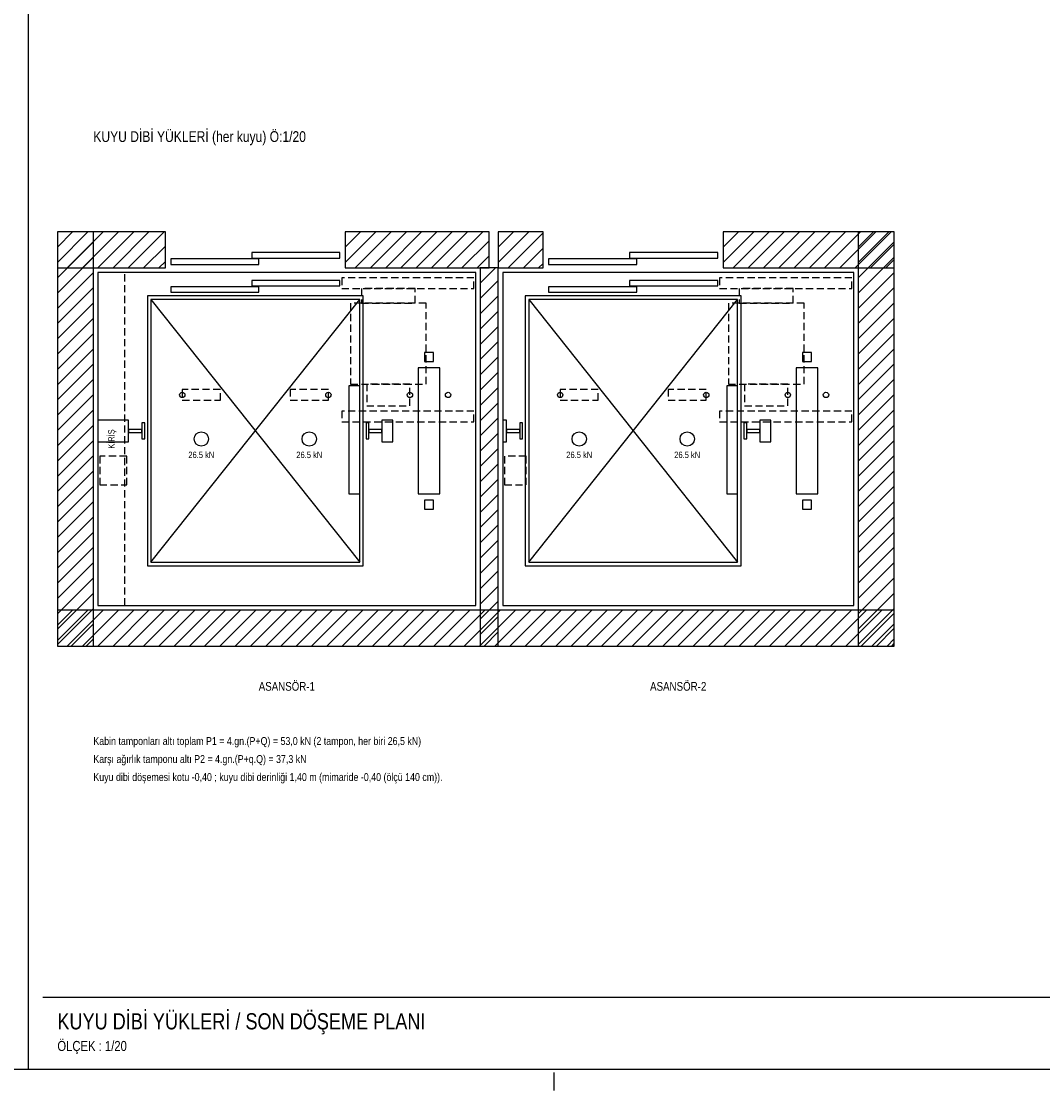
# Model space of a CAD drawing. Header units: centimetres. Extents: x 0 to 13360, y -30 to 2970.
# Tile 11 of 27: x 6010 to 7429, y -30 to 1455. Entities that reach past the tile are written whole.
import ezdxf
from ezdxf.enums import TextEntityAlignment as Align

# ---------------------------------------------------------------- set-up
doc = ezdxf.new("R2010")
doc.units = ezdxf.units.CM
doc.linetypes.add('CENTER', pattern=[40, 25, -5, 5, -5])
doc.linetypes.add('DASHED', pattern=[15, 10, -5])
for name, color, linetype in [('ASN-ANTET', 4, 'CONTINUOUS'), ('ASN-BASLIK', 5, 'CONTINUOUS'), ('ASN-CERCEVE', 7, 'CONTINUOUS'), ('ASN-DUVAR', 7, 'CONTINUOUS'), ('ASN-EKSEN', 8, 'CENTER'), ('ASN-HALAT', 6, 'CONTINUOUS'), ('ASN-KA', 30, 'CONTINUOUS'), ('ASN-KABIN', 5, 'CONTINUOUS'), ('ASN-KAPI', 3, 'CONTINUOUS'), ('ASN-KIRIS', 1, 'DASHED'), ('ASN-MOTOR-GIZLI', 6, 'DASHED'), ('ASN-RAY', 1, 'CONTINUOUS'), ('ASN-SIVA', 8, 'CONTINUOUS'), ('ASN-TARAMA', 8, 'CONTINUOUS'), ('ASN-YAZI', 4, 'CONTINUOUS'), ('ASN-YUK', 1, 'CONTINUOUS')]:
    doc.layers.add(name, color=color, linetype=linetype)
doc.styles.get("Standard").update_dxf_attribs({"font": 'arial.ttf', "width": 0.8})

msp = doc.modelspace()

# ---------------------------------------------------------------- linework, layer by layer
at = {"layer": 'ASN-ANTET'}
msp.add_line((6039.9, 100), (8817.4, 100), dxfattribs=at)
at = {"layer": 'ASN-CERCEVE'}
msp.add_line((6019.9, 0), (6019.9, 2970), dxfattribs=at)
for points in [[(0, 0), (13359.9, 0), (13359.9, 2970), (0, 2970)], [(100, 0), (13334.9, 0), (13334.9, 2970), (100, 2970)]]:
    msp.add_lwpolyline(points, close=True, dxfattribs=at)
at = {"layer": 'ASN-DUVAR'}
for points in [[(6059.9, 587.5), (6109.9, 587.5), (6109.9, 1162.5), (6059.9, 1162.5)], [(6059.9, 1112.5), (6209.9, 1112.5), (6209.9, 1162.5), (6059.9, 1162.5)], [(6459.9, 1112.5), (6659.9, 1112.5), (6659.9, 1162.5), (6459.9, 1162.5)], [(6672.4, 1112.5), (6734.9, 1112.5), (6734.9, 1162.5), (6672.4, 1162.5)], [(6984.9, 1112.5), (7222.4, 1112.5), (7222.4, 1162.5), (6984.9, 1162.5)], [(7172.4, 587.5), (7222.4, 587.5), (7222.4, 1162.5), (7172.4, 1162.5)], [(6647.4, 587.5), (6672.4, 587.5), (6672.4, 1112.5), (6647.4, 1112.5)], [(6059.9, 587.5), (7222.4, 587.5), (7222.4, 637.5), (6059.9, 637.5)]]:
    msp.add_lwpolyline(points, close=True, dxfattribs=at)
at = {"layer": 'ASN-EKSEN'}
msp.add_line((6750, -30), (6750, -5), dxfattribs=at)
at = {"layer": 'ASN-HALAT'}
for centre in [(6233.4, 936.2), (6436.4, 936.2), (6549.7, 936.2), (6602.7, 936.2), (6758.4, 936.2), (6961.4, 936.2), (7074.7, 936.2), (7127.7, 936.2)]:
    msp.add_circle(centre, 3.75, dxfattribs=at)
at = {"layer": 'ASN-KA'}
for points in [[(6561.2, 798.8), (6591.2, 798.8), (6591.2, 973.8), (6561.2, 973.8)], [(7086.2, 798.8), (7116.2, 798.8), (7116.2, 973.8), (7086.2, 973.8)]]:
    msp.add_lwpolyline(points, close=True, dxfattribs=at)
at = {"layer": 'ASN-KABIN'}
for p, q in [((6189.9, 703.8), (6479.9, 1068.8)), ((6189.9, 1068.8), (6479.9, 703.8)), ((6714.9, 703.8), (7004.9, 1068.8)), ((6714.9, 1068.8), (7004.9, 703.8))]:
    msp.add_line(p, q, dxfattribs=at)
for points in [[(6184.9, 698.8), (6484.9, 698.8), (6484.9, 1073.8), (6184.9, 1073.8)], [(6709.9, 698.8), (7009.9, 698.8), (7009.9, 1073.8), (6709.9, 1073.8)], [(6189.9, 703.8), (6479.9, 703.8), (6479.9, 1068.8), (6189.9, 1068.8)], [(6714.9, 703.8), (7004.9, 703.8), (7004.9, 1068.8), (6714.9, 1068.8)], [(6464.9, 798.8), (6479.9, 798.8), (6479.9, 948.8), (6464.9, 948.8)], [(6989.9, 798.8), (7004.9, 798.8), (7004.9, 948.8), (6989.9, 948.8)]]:
    msp.add_lwpolyline(points, close=True, dxfattribs=at)
at = {"layer": 'ASN-KAPI'}
for points in [[(6329.9, 1126.2), (6452.4, 1126.2), (6452.4, 1133.8), (6329.9, 1133.8)], [(6854.9, 1126.2), (6977.4, 1126.2), (6977.4, 1133.8), (6854.9, 1133.8)], [(6217.4, 1117.5), (6339.9, 1117.5), (6339.9, 1125), (6217.4, 1125)], [(6742.4, 1117.5), (6864.9, 1117.5), (6864.9, 1125), (6742.4, 1125)], [(6217.4, 1078.8), (6339.9, 1078.8), (6339.9, 1086.2), (6217.4, 1086.2)], [(6329.9, 1087.5), (6452.4, 1087.5), (6452.4, 1095), (6329.9, 1095)], [(6742.4, 1078.8), (6864.9, 1078.8), (6864.9, 1086.2), (6742.4, 1086.2)], [(6854.9, 1087.5), (6977.4, 1087.5), (6977.4, 1095), (6854.9, 1095)]]:
    msp.add_lwpolyline(points, close=True, dxfattribs=at)
at = {"layer": 'ASN-KIRIS'}
msp.add_lwpolyline([(6116.2, 643.8), (6153.7, 643.8), (6153.7, 1106.2), (6116.2, 1106.2)], close=True, dxfattribs=at)
at = {"layer": 'ASN-MOTOR-GIZLI'}
for points in [[(6454.9, 1083.8), (6638.7, 1083.8), (6638.7, 1098.8), (6454.9, 1098.8)], [(6979.9, 1083.8), (7163.7, 1083.8), (7163.7, 1098.8), (6979.9, 1098.8)], [(6482.2, 1063.8), (6557.2, 1063.8), (6557.2, 1083.8), (6482.2, 1083.8)], [(7007.2, 1063.8), (7082.2, 1063.8), (7082.2, 1083.8), (7007.2, 1083.8)], [(6467.2, 951.2), (6572.2, 951.2), (6572.2, 1063.8), (6467.2, 1063.8)], [(6992.2, 951.2), (7097.2, 951.2), (7097.2, 1063.8), (6992.2, 1063.8)], [(6489.7, 921.2), (6549.7, 921.2), (6549.7, 951.2), (6489.7, 951.2)], [(7014.7, 921.2), (7074.7, 921.2), (7074.7, 951.2), (7014.7, 951.2)], [(6233.4, 928.8), (6286.4, 928.8), (6286.4, 943.8), (6233.4, 943.8)], [(6383.4, 928.8), (6436.4, 928.8), (6436.4, 943.8), (6383.4, 943.8)], [(6758.4, 928.8), (6811.4, 928.8), (6811.4, 943.8), (6758.4, 943.8)], [(6908.4, 928.8), (6961.4, 928.8), (6961.4, 943.8), (6908.4, 943.8)], [(6454.9, 898.8), (6638.7, 898.8), (6638.7, 913.8), (6454.9, 913.8)], [(6979.9, 898.8), (7163.7, 898.8), (7163.7, 913.8), (6979.9, 913.8)], [(6118.7, 811.2), (6156.4, 811.2), (6156.4, 851.2), (6118.7, 851.2)], [(6681.2, 811.2), (6711.2, 811.2), (6711.2, 851.2), (6681.2, 851.2)]]:
    msp.add_lwpolyline(points, close=True, dxfattribs=at)
at = {"layer": 'ASN-RAY'}
for points in [[(6569.9, 982.5), (6582.4, 982.5), (6582.4, 995), (6569.9, 995)], [(7094.9, 982.5), (7107.4, 982.5), (7107.4, 995), (7094.9, 995)], [(6116.2, 871.2), (6158.9, 871.2), (6158.9, 901.2), (6116.2, 901.2)], [(6177.2, 875.1), (6181.2, 875.1), (6181.2, 897.4), (6177.2, 897.4)], [(6488.7, 875.1), (6492.7, 875.1), (6492.7, 897.4), (6488.7, 897.4)], [(6510.9, 871.2), (6525.9, 871.2), (6525.9, 901.2), (6510.9, 901.2)], [(6678.7, 871.2), (6683.9, 871.2), (6683.9, 901.2), (6678.7, 901.2)], [(6702.2, 875.1), (6706.2, 875.1), (6706.2, 897.4), (6702.2, 897.4)], [(7013.7, 875.1), (7017.7, 875.1), (7017.7, 897.4), (7013.7, 897.4)], [(7035.9, 871.2), (7050.9, 871.2), (7050.9, 901.2), (7035.9, 901.2)], [(6158.9, 884.2), (6177.2, 884.2), (6177.2, 888.2), (6158.9, 888.2)], [(6492.7, 884.2), (6510.9, 884.2), (6510.9, 888.2), (6492.7, 888.2)], [(6683.9, 884.2), (6702.2, 884.2), (6702.2, 888.2), (6683.9, 888.2)], [(7017.7, 884.2), (7035.9, 884.2), (7035.9, 888.2), (7017.7, 888.2)], [(6569.9, 777.5), (6582.4, 777.5), (6582.4, 790), (6569.9, 790)], [(7094.9, 777.5), (7107.4, 777.5), (7107.4, 790), (7094.9, 790)]]:
    msp.add_lwpolyline(points, close=True, dxfattribs=at)
at = {"layer": 'ASN-SIVA'}
for points in [[(6116.2, 643.8), (6641.2, 643.8), (6641.2, 1106.2), (6116.2, 1106.2)], [(6678.7, 643.8), (7166.2, 643.8), (7166.2, 1106.2), (6678.7, 1106.2)]]:
    msp.add_lwpolyline(points, close=True, dxfattribs=at)
at = {"layer": 'ASN-TARAMA'}
for p, q in [((6059.9, 1141.3), (6081.1, 1162.5)), ((6059.9, 1120.1), (6102.3, 1162.5)), ((6059.9, 1141.3), (6081.1, 1162.5)), ((6059.9, 1120.1), (6102.3, 1162.5)), ((6073.6, 1112.5), (6123.6, 1162.5)), ((6094.8, 1112.5), (6144.8, 1162.5)), ((6116, 1112.5), (6166, 1162.5)), ((6137.2, 1112.5), (6187.2, 1162.5)), ((6158.4, 1112.5), (6208.4, 1162.5)), ((6459.9, 1141.3), (6481.1, 1162.5)), ((6459.9, 1120.1), (6502.3, 1162.5)), ((6473.6, 1112.5), (6523.6, 1162.5)), ((6494.8, 1112.5), (6544.8, 1162.5)), ((6516, 1112.5), (6566, 1162.5)), ((6537.2, 1112.5), (6587.2, 1162.5)), ((6558.4, 1112.5), (6608.4, 1162.5)), ((6579.6, 1112.5), (6629.6, 1162.5)), ((6600.8, 1112.5), (6650.8, 1162.5)), ((6672.4, 1141.3), (6693.6, 1162.5)), ((6672.4, 1120.1), (6714.8, 1162.5)), ((6686.1, 1112.5), (6734.9, 1161.4)), ((6984.9, 1141.3), (7006.1, 1162.5)), ((6984.9, 1120.1), (7027.3, 1162.5)), ((6998.6, 1112.5), (7048.6, 1162.5)), ((7019.8, 1112.5), (7069.8, 1162.5)), ((7041, 1112.5), (7091, 1162.5)), ((7062.2, 1112.5), (7112.2, 1162.5)), ((7083.4, 1112.5), (7133.4, 1162.5)), ((7104.6, 1112.5), (7154.6, 1162.5)), ((7125.8, 1112.5), (7175.8, 1162.5)), ((7147, 1112.5), (7197, 1162.5)), ((7168.3, 1112.5), (7218.3, 1162.5)), ((7172.4, 1141.3), (7193.6, 1162.5)), ((7172.4, 1120.1), (7214.8, 1162.5)), ((6059.9, 1098.9), (6109.9, 1148.9)), ((6622, 1112.5), (6659.9, 1150.4)), ((7172.4, 1098.9), (7222.4, 1148.9)), ((7189.5, 1112.5), (7222.4, 1145.4)), ((6179.6, 1112.5), (6209.9, 1142.8)), ((6643.3, 1112.5), (6659.9, 1129.2)), ((6707.3, 1112.5), (6734.9, 1140.1)), ((6059.9, 1077.6), (6109.9, 1127.6)), ((6200.8, 1112.5), (6209.9, 1121.6)), ((6728.5, 1112.5), (6734.9, 1118.9)), ((7172.4, 1077.6), (7222.4, 1127.6)), ((7210.7, 1112.5), (7222.4, 1124.2)), ((6059.9, 1056.4), (6109.9, 1106.4)), ((6647.4, 1091.3), (6668.6, 1112.5)), ((7172.4, 1056.4), (7222.4, 1106.4)), ((6059.9, 1035.2), (6109.9, 1085.2)), ((6647.4, 1070.1), (6672.4, 1095.1)), ((7172.4, 1035.2), (7222.4, 1085.2)), ((6647.4, 1048.9), (6672.4, 1073.9)), ((6059.9, 1014), (6109.9, 1064)), ((7172.4, 1014), (7222.4, 1064)), ((6059.9, 992.8), (6109.9, 1042.8)), ((6647.4, 1027.6), (6672.4, 1052.6)), ((7172.4, 992.8), (7222.4, 1042.8)), ((6647.4, 1006.4), (6672.4, 1031.4)), ((6059.9, 971.6), (6109.9, 1021.6)), ((6647.4, 985.2), (6672.4, 1010.2)), ((7172.4, 971.6), (7222.4, 1021.6)), ((6059.9, 950.4), (6109.9, 1000.4)), ((7172.4, 950.4), (7222.4, 1000.4)), ((6647.4, 964), (6672.4, 989)), ((6059.9, 929.2), (6109.9, 979.2)), ((6647.4, 942.8), (6672.4, 967.8)), ((7172.4, 929.2), (7222.4, 979.2)), ((6059.9, 907.9), (6109.9, 957.9)), ((7172.4, 907.9), (7222.4, 957.9)), ((6059.9, 886.7), (6109.9, 936.7)), ((6647.4, 921.6), (6672.4, 946.6)), ((7172.4, 886.7), (7222.4, 936.7)), ((6647.4, 900.4), (6672.4, 925.4)), ((6059.9, 865.5), (6109.9, 915.5)), ((7172.4, 865.5), (7222.4, 915.5)), ((6059.9, 844.3), (6109.9, 894.3)), ((6647.4, 879.2), (6672.4, 904.2)), ((7172.4, 844.3), (7222.4, 894.3)), ((6647.4, 857.9), (6672.4, 882.9)), ((6059.9, 823.1), (6109.9, 873.1)), ((6647.4, 836.7), (6672.4, 861.7)), ((7172.4, 823.1), (7222.4, 873.1)), ((6059.9, 801.9), (6109.9, 851.9)), ((7172.4, 801.9), (7222.4, 851.9)), ((6647.4, 815.5), (6672.4, 840.5)), ((6059.9, 780.7), (6109.9, 830.7)), ((6647.4, 794.3), (6672.4, 819.3)), ((7172.4, 780.7), (7222.4, 830.7)), ((6059.9, 759.5), (6109.9, 809.5)), ((7172.4, 759.5), (7222.4, 809.5)), ((6059.9, 738.2), (6109.9, 788.2)), ((6647.4, 773.1), (6672.4, 798.1)), ((7172.4, 738.2), (7222.4, 788.2)), ((6647.4, 751.9), (6672.4, 776.9)), ((6059.9, 717), (6109.9, 767)), ((7172.4, 717), (7222.4, 767)), ((6059.9, 695.8), (6109.9, 745.8)), ((6647.4, 730.7), (6672.4, 755.7)), ((7172.4, 695.8), (7222.4, 745.8)), ((6647.4, 709.5), (6672.4, 734.5)), ((6059.9, 674.6), (6109.9, 724.6)), ((6647.4, 688.2), (6672.4, 713.2)), ((7172.4, 674.6), (7222.4, 724.6)), ((6059.9, 653.4), (6109.9, 703.4)), ((7172.4, 653.4), (7222.4, 703.4)), ((6647.4, 667), (6672.4, 692)), ((6059.9, 632.2), (6109.9, 682.2)), ((6647.4, 645.8), (6672.4, 670.8)), ((7172.4, 632.2), (7222.4, 682.2)), ((6059.9, 611), (6109.9, 661)), ((7172.4, 611), (7222.4, 661)), ((6059.9, 589.7), (6109.9, 639.7)), ((6647.4, 624.6), (6672.4, 649.6)), ((7172.4, 589.7), (7222.4, 639.7)), ((6059.9, 616.3), (6081.1, 637.5)), ((6059.9, 595.1), (6102.3, 637.5)), ((6073.6, 587.5), (6123.6, 637.5)), ((6094.8, 587.5), (6144.8, 637.5)), ((6116, 587.5), (6166, 637.5)), ((6137.2, 587.5), (6187.2, 637.5)), ((6158.4, 587.5), (6208.4, 637.5)), ((6179.6, 587.5), (6229.6, 637.5)), ((6200.8, 587.5), (6250.8, 637.5)), ((6222, 587.5), (6272, 637.5)), ((6243.3, 587.5), (6293.3, 637.5)), ((6264.5, 587.5), (6314.5, 637.5)), ((6285.7, 587.5), (6335.7, 637.5)), ((6306.9, 587.5), (6356.9, 637.5)), ((6328.1, 587.5), (6378.1, 637.5)), ((6349.3, 587.5), (6399.3, 637.5)), ((6370.5, 587.5), (6420.5, 637.5)), ((6391.8, 587.5), (6441.8, 637.5)), ((6413, 587.5), (6463, 637.5)), ((6434.2, 587.5), (6484.2, 637.5)), ((6455.4, 587.5), (6505.4, 637.5)), ((6476.6, 587.5), (6526.6, 637.5)), ((6497.8, 587.5), (6547.8, 637.5)), ((6519, 587.5), (6569, 637.5)), ((6540.2, 587.5), (6590.2, 637.5)), ((6561.5, 587.5), (6611.5, 637.5)), ((6582.7, 587.5), (6632.7, 637.5)), ((6603.9, 587.5), (6653.9, 637.5)), ((6625.1, 587.5), (6675.1, 637.5)), ((6646.3, 587.5), (6696.3, 637.5)), ((6647.4, 603.4), (6672.4, 628.4)), ((6667.5, 587.5), (6717.5, 637.5)), ((6688.7, 587.5), (6738.7, 637.5)), ((6709.9, 587.5), (6759.9, 637.5)), ((6731.2, 587.5), (6781.2, 637.5)), ((6752.4, 587.5), (6802.4, 637.5)), ((6773.6, 587.5), (6823.6, 637.5)), ((6794.8, 587.5), (6844.8, 637.5)), ((6816, 587.5), (6866, 637.5)), ((6837.2, 587.5), (6887.2, 637.5)), ((6858.4, 587.5), (6908.4, 637.5)), ((6879.7, 587.5), (6929.7, 637.5)), ((6900.9, 587.5), (6950.9, 637.5)), ((6922.1, 587.5), (6972.1, 637.5)), ((6943.3, 587.5), (6993.3, 637.5)), ((6964.5, 587.5), (7014.5, 637.5)), ((6985.7, 587.5), (7035.7, 637.5)), ((7006.9, 587.5), (7056.9, 637.5)), ((7028.1, 587.5), (7078.1, 637.5)), ((7049.4, 587.5), (7099.4, 637.5)), ((7070.6, 587.5), (7120.6, 637.5)), ((7091.8, 587.5), (7141.8, 637.5)), ((7113, 587.5), (7163, 637.5)), ((7134.2, 587.5), (7184.2, 637.5)), ((7155.4, 587.5), (7205.4, 637.5)), ((7176.6, 587.5), (7222.4, 633.3)), ((6078.9, 587.5), (6109.9, 618.5)), ((7191.4, 587.5), (7222.4, 618.5)), ((7197.8, 587.5), (7222.4, 612.1)), ((6100.1, 587.5), (6109.9, 597.3)), ((6652.7, 587.5), (6672.4, 607.2)), ((7212.6, 587.5), (7222.4, 597.3)), ((7219.1, 587.5), (7222.4, 590.9))]:
    msp.add_line(p, q, dxfattribs=at)
at = {"layer": 'ASN-YUK'}
for centre in [(6259.9, 875), (6409.9, 875), (6784.9, 875), (6934.9, 875)]:
    msp.add_circle(centre, 10, dxfattribs=at)

# ---------------------------------------------------------------- texts
at = {"layer": 'ASN-ANTET', "width": 0.8}
msp.add_text('ÖLÇEK : 1/20', height=14, dxfattribs=at).set_placement((6059.9, 25))
at = {"layer": 'ASN-BASLIK', "width": 0.8}
for s, height, p in [('KUYU DİBİ YÜKLERİ (her kuyu) Ö:1/20', 15, (6109.9, 1287.5)), ('KUYU DİBİ YÜKLERİ / SON DÖŞEME PLANI', 22.5, (6059.9, 55))]:
    msp.add_text(s, height=height, dxfattribs=at).set_placement(p)
for s, p in [('ASANSÖR-1', (6378.7, 537.5)), ('ASANSÖR-2', (6922.4, 537.5))]:
    msp.add_text(s, height=12.1, dxfattribs=at).set_placement(p, align=Align.TOP_CENTER)
at = {"layer": 'ASN-KIRIS', "width": 0.8}
msp.add_text('KİRİŞ', height=8.8, rotation=90, dxfattribs=at).set_placement((6134.9, 875), align=Align.MIDDLE_CENTER)
at = {"layer": 'ASN-YAZI', "width": 0.8}
for s, p in [('Kabin tamponları altı toplam P1 = 4.gn.(P+Q) = 53,0 kN (2 tampon, her biri 26,5 kN)', (6109.9, 450)), ('Karşı ağırlık tamponu altı P2 = 4.gn.(P+q.Q) = 37,3 kN', (6109.9, 425)), ('Kuyu dibi döşemesi kotu -0,40 ; kuyu dibi derinliği 1,40 m (mimaride -0,40 (ölçü 140 cm)).', (6109.9, 400))]:
    msp.add_text(s, height=11, dxfattribs=at).set_placement(p)
at = {"layer": 'ASN-YUK', "width": 0.8}
for p in [(6259.9, 857.5), (6409.9, 857.5), (6784.9, 857.5), (6934.9, 857.5)]:
    msp.add_text('26.5 kN', height=9, dxfattribs=at).set_placement(p, align=Align.TOP_CENTER)

doc.saveas('drawing.dxf')
